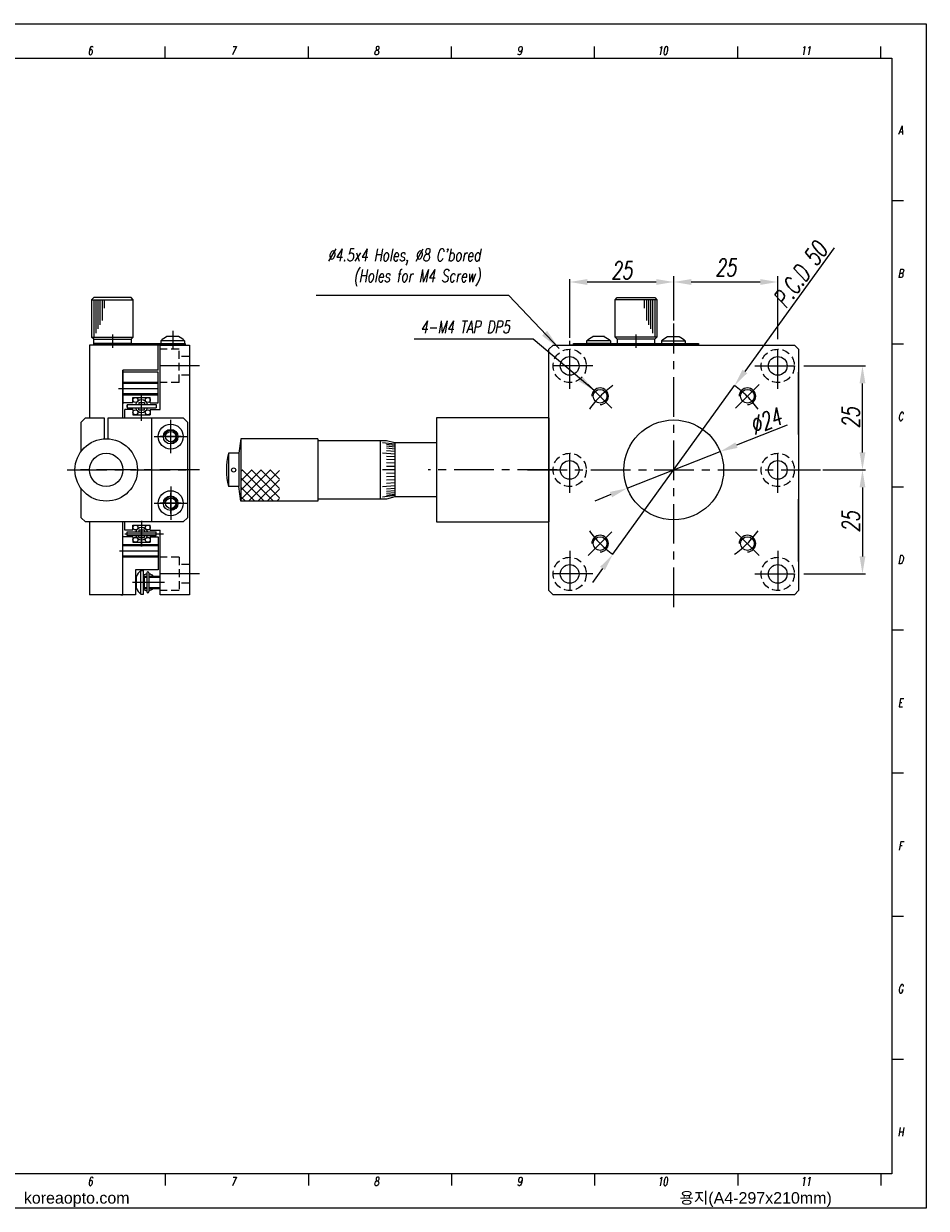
# Model space of a CAD drawing. Extents: x 0 to 1192, y 0 to 285.
# Tile 6 of 6: x 975 to 1192, y 0 to 285. Entities that reach past the tile are written whole.
import ezdxf
from ezdxf.enums import TextEntityAlignment as Align

# ---------------------------------------------------------------- set-up
doc = ezdxf.new("R2010")
doc.units = 0
doc.header["$LTSCALE"] = 0.3
doc.header["$MEASUREMENT"] = 0
doc.linetypes.add('CENTER', pattern=[50.8, 31.75, -6.35, 6.35, -6.35])
doc.linetypes.add('HIDDEN', pattern=[9.525, 6.35, -3.175])
doc.layers.get('0').update_dxf_attribs({"linetype": 'CONTINUOUS'})
doc.layers.get('DEFPOINTS').update_dxf_attribs({"linetype": 'CONTINUOUS'})
for name, color, linetype in [('1', 1, 'CENTER'), ('2', 2, 'HIDDEN'), ('3', 3, 'CONTINUOUS'), ('FORM', 7, 'CONTINUOUS'), ('PAPER', 2, 'CONTINUOUS'), ('W', 4, 'CONTINUOUS')]:
    doc.layers.add(name, color=color, linetype=linetype)
doc.styles.add('S', font='romans.shx', dxfattribs={"width": 0.7, "oblique": 10, "bigfont": 'bigfont.shx'})
doc.styles.add('SEACAD_arial_ttf', font='arial.ttf')
doc.styles.add('SEACAD_arial_ttfI', font='arial.ttf')
doc.styles.get("Standard").update_dxf_attribs({"font": 'romans.shx', "width": 0.7, "oblique": 10, "bigfont": 'whgtxt.shx'})
doc.dimstyles.new('A1', dxfattribs={"dimscale": 0, "dimtxt": 1.2, "dimasz": 1.2, "dimexe": 0.4, "dimexo": 0.4, "dimgap": 0.4, "dimtad": 1, "dimdec": 4, "dimdsep": 46, "dimlunit": 6, "dimtxsty": 'Standard', "dimcen": 2.5, "dimclrd": 4, "dimclre": 4, "dimclrt": 3, "dimadec": 0, "dimazin": 0, "dimtfac": 1, "dimtdec": 4, "dimtmove": 0, "dimatfit": 3, "dimfxl": 0, "dimtolj": 1, "dimtzin": 0, "dimarcsym": 0})
doc.dimstyles.get("Standard").update_dxf_attribs({"dimtxt": 0.18, "dimasz": 0.18, "dimexe": 0.18, "dimexo": 0.0625, "dimgap": 0.09, "dimtad": 0, "dimtih": 1, "dimtoh": 1, "dimdec": 4, "dimzin": 0, "dimdsep": 46, "dimtxsty": 'Standard', "dimcen": 0.09, "dimadec": 0, "dimazin": 0, "dimtfac": 1, "dimtdec": 4, "dimtofl": 0, "dimtmove": 0, "dimatfit": 3, "dimfxl": 0, "dimtolj": 1, "dimtzin": 0, "dimarcsym": 0})

# ---------------------------------------------------------------- blocks, each defined once
blk = doc.blocks.new('erdftrgf45r')
at = {"layer": 'W'}
for p, q in [((34921.74, 9666.28), (35198.74, 9666.28)), ((34921.74, 9471.28), (34921.74, 9666.28)), ((35198.74, 9666.28), (35198.74, 9471.28)), ((35198.74, 9471.28), (34921.74, 9471.28))]:
    blk.add_line(p, q, dxfattribs=at)
blk = doc.blocks.new('234m234msfmem')
blk.add_lwpolyline([(22086.69, -57.1), (22387.79, -57.1), (22387.79, -272.77), (22086.69, -272.77)], close=True)
at = {"layer": 'FORM', "color": 7, "linetype": 'Continuous'}
blk.add_line((22381.54, -254.02), (22381.54, -266.52), dxfattribs=at)
at = {"layer": 'PAPER'}
for p, q in [((22249.25, -63.35), (22249.25, -61.27)), ((22275.3, -63.35), (22275.3, -61.27)), ((22301.35, -63.35), (22301.35, -61.27)), ((22301.35, -63.35), (22301.35, -61.27)), ((22327.41, -63.35), (22327.41, -61.27)), ((22353.46, -63.35), (22353.46, -61.27)), ((22379.51, -63.35), (22379.51, -61.27)), ((22383.62, -89.37), (22381.54, -89.37)), ((22383.62, -115.42), (22381.54, -115.42)), ((22383.62, -141.47), (22381.54, -141.47)), ((22383.62, -167.52), (22381.54, -167.52)), ((22383.62, -193.57), (22381.54, -193.57)), ((22383.62, -219.62), (22381.54, -219.62)), ((22383.62, -245.68), (22381.54, -245.68)), ((22249.25, -266.52), (22249.25, -268.6)), ((22275.3, -266.52), (22275.3, -268.6)), ((22301.35, -266.52), (22301.35, -268.6)), ((22301.35, -266.52), (22301.35, -268.6)), ((22327.41, -266.52), (22327.41, -268.6)), ((22353.46, -266.52), (22353.46, -268.6)), ((22379.51, -266.52), (22379.51, -268.6))]:
    blk.add_line(p, q, dxfattribs=at)
at = {"xscale": 1.04187073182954, "yscale": 1.04187073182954, "zscale": 1.04187073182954}
blk.add_blockref('erdftrgf45r', (-14291, -10134.37), dxfattribs=at)
at = {"layer": 'FORM', "color": 7, "linetype": 'Continuous'}
for s, style, p in [('용지(A4-297x210mm)', 'SEACAD_arial_ttf', (22342.88, -269.83)), ('koreaopto.com', 'SEACAD_arial_ttfI', (22223.51, -269.83))]:
    blk.add_text(s, height=2.0835, dxfattribs=dict(at, style=style)).set_placement(p, align=Align.TOP_LEFT)
at = {"layer": 'PAPER', "style": 'S', "oblique": 10, "width": 0.7}
for s, height, p in [('6', 1.56, (22235.59, -62.01)), ('7', 1.56, (22261.64, -62.01)), ('8', 1.56, (22287.69, -62.01)), ('9', 1.56, (22313.74, -62.01)), ('10', 1.563, (22339.79, -62.01)), ('11', 1.563, (22365.84, -62.01)), ('A', 1.56, (22383.1, -76.5)), ('B', 1.56, (22383.1, -102.55)), ('C', 1.56, (22383.1, -128.6)), ('D', 1.56, (22383.1, -154.66)), ('E', 1.56, (22383.1, -180.71)), ('F', 1.56, (22383.1, -206.76)), ('G', 1.56, (22383.1, -232.81)), ('H', 1.56, (22383.1, -258.86)), ('6', 1.56, (22235.59, -267.87)), ('7', 1.56, (22261.64, -267.87)), ('8', 1.56, (22287.69, -267.87)), ('9', 1.56, (22313.74, -267.87)), ('10', 1.563, (22339.79, -267.87)), ('11', 1.563, (22365.84, -267.87))]:
    blk.add_text(s, height=height, dxfattribs=at).set_placement(p, align=Align.MIDDLE)
blk = doc.blocks.new('*D118')
at = {"color": 4, "lineweight": -2}
for p, q in [((1131.67, 214.1), (1131.67, 224.05)), ((1135.87, 222.65), (1152.47, 222.65)), ((1156.67, 208.89), (1156.67, 224.05))]:
    blk.add_line(p, q, dxfattribs=at)
at = {"color": 4}
for points in [[(1135.87, 223.35), (1135.87, 221.95), (1131.67, 222.65)], [(1152.47, 223.35), (1152.47, 221.95), (1156.67, 222.65)]]:
    blk.add_solid(points, dxfattribs=at)
at = {"layer": 'DEFPOINTS', "color": 0}
for p in [(1156.67, 222.65), (1131.67, 212.7), (1156.67, 207.49)]:
    blk.add_point(p, dxfattribs=at)
at = {"color": 3, "insert": (1144.17, 226.15), "char_height": 4.2, "attachment_point": 5}
blk.add_mtext('\\A1;25', dxfattribs=at)
blk = doc.blocks.new('*D119')
at = {"color": 4, "lineweight": -2}
for p, q in [((1106.67, 209.22), (1106.67, 223.35)), ((1110.87, 222.65), (1127.47, 222.65)), ((1131.67, 213.4), (1131.67, 223.35))]:
    blk.add_line(p, q, dxfattribs=at)
at = {"color": 4}
for points in [[(1110.87, 223.35), (1110.87, 221.95), (1106.67, 222.65)], [(1127.47, 223.35), (1127.47, 221.95), (1131.67, 222.65)]]:
    blk.add_solid(points, dxfattribs=at)
at = {"layer": 'DEFPOINTS', "color": 0}
for p in [(1131.67, 222.65), (1131.67, 212.7), (1106.67, 208.52)]:
    blk.add_point(p, dxfattribs=at)
at = {"color": 3, "insert": (1119.17, 225.45), "char_height": 4.2, "attachment_point": 5}
blk.add_mtext('\\A1;25', dxfattribs=at)
blk = doc.blocks.new('*D120')
at = {"color": 4, "lineweight": -2}
for p, q in [((1170.2, 230.86), (1148.76, 201.16)), ((1117.03, 157.22), (1146.3, 197.76)), ((1114.57, 153.81), (1112.11, 150.41))]:
    blk.add_line(p, q, dxfattribs=at)
at = {"color": 4}
for points in [[(1148.19, 201.57), (1149.33, 200.75), (1146.3, 197.76)], [(1114.01, 154.22), (1115.14, 153.4), (1117.03, 157.22)]]:
    blk.add_solid(points, dxfattribs=at)
at = {"layer": 'DEFPOINTS', "color": 0}
for p in [(1146.3, 197.76), (1117.03, 157.22)]:
    blk.add_point(p, dxfattribs=at)
at = {"color": 3, "insert": (1162.07, 224.39), "char_height": 4.2, "attachment_point": 5, "rotation": 54.171}
blk.add_mtext('\\A1;P.C.D 50', dxfattribs=at)
blk = doc.blocks.new('*D101')
at = {"color": 4, "lineweight": -2}
for p, q in [((1168.22, 177.49), (1177.72, 177.49)), ((1177.02, 173.29), (1177.02, 156.69)), ((1162.9, 152.49), (1177.72, 152.49))]:
    blk.add_line(p, q, dxfattribs=at)
at = {"color": 4}
for points in [[(1176.32, 173.29), (1177.72, 173.29), (1177.02, 177.49)], [(1176.32, 156.69), (1177.72, 156.69), (1177.02, 152.49)]]:
    blk.add_solid(points, dxfattribs=at)
at = {"layer": 'DEFPOINTS', "color": 0}
for p in [(1167.52, 177.49), (1162.2, 152.49), (1177.02, 152.49)]:
    blk.add_point(p, dxfattribs=at)
at = {"color": 3, "insert": (1174.22, 164.99), "char_height": 4.2, "attachment_point": 5, "rotation": 90}
blk.add_mtext('\\A1;25', dxfattribs=at)
blk = doc.blocks.new('*D102')
at = {"color": 4, "lineweight": -2}
for p, q in [((1162.9, 202.49), (1177.72, 202.49)), ((1177.02, 181.69), (1177.02, 198.29)), ((1167.52, 177.49), (1177.72, 177.49))]:
    blk.add_line(p, q, dxfattribs=at)
at = {"color": 4}
for points in [[(1176.32, 198.29), (1177.72, 198.29), (1177.02, 202.49)], [(1176.32, 181.69), (1177.72, 181.69), (1177.02, 177.49)]]:
    blk.add_solid(points, dxfattribs=at)
at = {"layer": 'DEFPOINTS', "color": 0}
for p in [(1162.2, 202.49), (1177.02, 202.49), (1166.82, 177.49)]:
    blk.add_point(p, dxfattribs=at)
at = {"color": 3, "insert": (1174.22, 189.99), "char_height": 4.2, "attachment_point": 5, "rotation": 90}
blk.add_mtext('\\A1;25', dxfattribs=at)
blk = doc.blocks.new('*D103')
at = {"color": 4, "lineweight": -2}
for p, q in [((1158.95, 188.24), (1146.74, 183.43)), ((1120.5, 173.09), (1142.83, 181.89)), ((1116.59, 171.55), (1112.69, 170.01))]:
    blk.add_line(p, q, dxfattribs=at)
at = {"color": 4}
for points in [[(1146.48, 184.08), (1146.99, 182.78), (1142.83, 181.89)], [(1116.34, 172.2), (1116.85, 170.9), (1120.5, 173.09)]]:
    blk.add_solid(points, dxfattribs=at)
at = {"layer": 'DEFPOINTS', "color": 0}
for p in [(1142.83, 181.89), (1120.5, 173.09)]:
    blk.add_point(p, dxfattribs=at)
at = {"color": 3, "insert": (1153.77, 189.21), "char_height": 4.2, "attachment_point": 5, "rotation": 21.5146}
blk.add_mtext('\\A1;∅24', dxfattribs=at)
blk = doc.blocks.new('A$C71E23728')
at = {"color": 1, "linetype": 'CENTER'}
blk.add_line((3.16, 4.5), (0, 4.5), dxfattribs=at)
at = {"layer": '1', "color": 7, "linetype": 'Continuous'}
for p, q in [((2.04, 9), (1.04, 9)), ((1.04, 9), (1.04, 0)), ((2.04, 0), (2.04, 9)), ((1.04, 0), (2.04, 0))]:
    blk.add_line(p, q, dxfattribs=at)
blk = doc.blocks.new('A$C72C04899')
for p, q in [((1, 12.4), (0.5, 11.9)), ((0.5, 11.9), (0.5, 2.9)), ((10, 12.4), (1, 12.4)), ((10.5, 11.9), (10, 12.4)), ((10.5, 2.9), (10.5, 11.9)), ((1, 2.4), (0.5, 2.9)), ((10, 2.4), (10.5, 2.9)), ((21.4, 3.05), (18.6, 3.05)), ((16.5, 1), (0, 1)), ((8, 1), (0.5, 1)), ((1, 2.4), (10, 2.4)), ((1, 1.4), (23, 1.4)), ((1, 1), (1, 1.4)), ((23, 1), (1, 1)), ((16.5, 1), (8, 1)), ((17.15, 2.01), (17.15, 1.4)), ((22.85, 2.01), (17.15, 2.01)), ((22.85, 2.01), (22.85, 1.4)), ((23, 1.4), (23, 1))]:
    blk.add_line(p, q)
for centre, start, end in [((21.07, -1.93), 116.3014, 134.8207), ((18.93, -1.93), 45.1793, 63.6986)]:
    blk.add_arc(centre, 5.56, start, end)
at = {"layer": '1'}
blk.add_line((20, 3.85), (20, 0), dxfattribs=at)
at = {"layer": '3'}
for p, q in [((0.5, 11.9), (10.5, 11.9)), ((1, 11.9), (1, 2.9)), ((1.5, 11.9), (1.5, 3.9)), ((2, 11.9), (2, 4.9)), ((2.5, 11.9), (2.5, 5.9)), ((3, 11.9), (3, 6.9)), ((3.5, 11.9), (3.5, 9.9)), ((0.5, 2.9), (10.5, 2.9))]:
    blk.add_line(p, q, dxfattribs=at)
at = {"xscale": -1, "rotation": 270}
blk.add_blockref('A$C71E23728', (1, 0.36), dxfattribs=at)
blk = doc.blocks.new('A$C1AB17E2D')
for p, q in [((10.5, 12.04), (10, 11.54)), ((10, 11.54), (10, 2.54)), ((19.5, 12.04), (10.5, 12.04)), ((20, 11.54), (19.5, 12.04)), ((20, 2.54), (20, 11.54)), ((30, 1.04), (0, 1.04)), ((0, 1.04), (0, 0.64)), ((0, 0.64), (30, 0.64)), ((8.85, 1.65), (3.15, 1.65)), ((3.15, 1.65), (3.15, 1.04)), ((8.75, 1.04), (3.25, 1.04)), ((7.4, 2.69), (4.6, 2.69)), ((8.85, 1.65), (8.85, 1.04)), ((10.5, 2.04), (10, 2.54)), ((10.5, 2.04), (19.5, 2.04)), ((19.5, 2.04), (20, 2.54)), ((21.15, 1.65), (21.15, 1.04)), ((21.15, 1.65), (26.85, 1.65)), ((21.25, 1.04), (26.75, 1.04)), ((22.6, 2.69), (25.4, 2.69)), ((26.85, 1.65), (26.85, 1.04)), ((30, 0.64), (30, 1.04))]:
    blk.add_line(p, q)
for centre, start, end in [((7.07, -2.29), 116.3014, 134.8207), ((4.93, -2.29), 45.1793, 63.6986), ((25.07, -2.29), 116.3014, 134.8207), ((22.93, -2.29), 45.1793, 63.6986)]:
    blk.add_arc(centre, 5.56, start, end)
at = {"layer": '3'}
for p, q in [((10, 11.54), (20, 11.54)), ((10.5, 11.54), (10.5, 2.54)), ((11, 11.54), (11, 3.54)), ((11.5, 11.54), (11.5, 4.54)), ((12, 11.54), (12, 5.54)), ((12.5, 11.54), (12.5, 6.54)), ((13, 11.54), (13, 9.54)), ((10, 2.54), (20, 2.54))]:
    blk.add_line(p, q, dxfattribs=at)
at = {"xscale": -1, "rotation": 270}
blk.add_blockref('A$C71E23728', (10.5, 0), dxfattribs=at)

msp = doc.modelspace()

# ---------------------------------------------------------------- hatches: boundary and pattern name
h = msp.add_hatch()
h.set_pattern_fill('ANSI37', color=256, scale=0.5, style=0)
h.set_pattern_definition([(135, (1213.2267, 23.6641), (1.122532, 1.122532), []), (45, (1213.2267, 23.6641), (1.122532, -1.122532), [])])
h.paths.add_polyline_path([(1027.66567, 177.48771), (1036.91567, 177.48771), (1036.91567, 169.98771), (1027.66567, 169.98771)])

# ---------------------------------------------------------------- linework, layer by layer
for p, q in [((1106.66572, 207.48771), (1106.66572, 208.48771)), ((991.29894, 207.48771), (991.29894, 189.98771)), ((1007.79894, 207.48771), (991.29894, 207.48771)), ((1014.29894, 207.48771), (992.29894, 207.48771)), ((1007.79894, 207.48771), (999.29894, 207.48771)), ((1007.79894, 201.48771), (1007.79894, 207.48771)), ((1008.29894, 191.98771), (1008.29894, 207.48771)), ((1008.29894, 207.48771), (1015.29894, 207.48771)), ((1015.29894, 207.48771), (1015.29894, 177.48771)), ((1101.66572, 206.48771), (1102.66572, 207.48771)), ((1101.66572, 148.48771), (1101.66572, 206.48771)), ((1102.66572, 207.48771), (1160.66572, 207.48771)), ((1136.66572, 207.48771), (1106.66572, 207.48771)), ((1160.66572, 207.48771), (1161.66572, 206.48771)), ((1161.66572, 206.48771), (1161.66572, 148.48771)), ((999.29894, 189.98771), (999.29894, 201.48771)), ((1007.79894, 201.48771), (999.29894, 201.48771)), ((999.29894, 201.48771), (999.29894, 195.48771)), ((999.29894, 201.48771), (999.29894, 195.86076)), ((1007.79894, 200.98771), (999.29894, 200.98771)), ((1161.66572, 185.98771), (1161.66572, 200.98771)), ((1007.79894, 198.23771), (999.29894, 198.23771)), ((1007.79894, 195.73771), (999.29894, 195.73771)), ((1001.72311, 193.58771), (999.29894, 193.58771)), ((1001.72311, 194.88771), (1005.87476, 194.88771)), ((1001.72311, 193.61076), (1001.72311, 194.88771)), ((1003.11894, 193.72576), (1003.11894, 193.23076)), ((1003.11894, 193.72576), (1004.47894, 193.72576)), ((1004.47894, 193.72576), (1004.47894, 193.23076)), ((1005.87476, 193.58771), (1005.87476, 194.88771)), ((1005.87476, 193.58771), (1007.79894, 193.58771)), ((999.79894, 189.98771), (999.79894, 191.98771)), ((1001.72311, 191.98771), (999.79894, 191.98771)), ((1000.29894, 193.23076), (1007.29894, 193.23076)), ((1000.29894, 193.23076), (1000.29894, 192.39076)), ((1000.29894, 192.39076), (1007.29894, 192.39076)), ((1001.72311, 191.98771), (1001.72311, 190.73382)), ((1003.11894, 191.89052), (1003.11894, 192.38552)), ((1003.11894, 191.89052), (1004.47894, 191.89052)), ((1004.47894, 191.89052), (1004.47894, 192.38552)), ((1005.87476, 191.98771), (1005.87476, 190.73382)), ((1005.87476, 191.98771), (1008.29894, 191.98771)), ((1007.29894, 193.23076), (1007.29894, 192.39076)), ((989.29894, 188.98771), (990.29894, 189.98771)), ((989.29894, 181.98771), (989.29894, 188.98771)), ((990.29894, 189.98771), (994.79894, 189.98771)), ((994.79894, 189.98771), (994.79894, 184.97102)), ((995.79894, 184.97102), (995.79894, 189.98771)), ((995.79894, 189.98771), (1013.79894, 189.98771)), ((1001.72311, 190.73382), (1005.87476, 190.73382)), ((1006.29894, 164.98771), (1006.29894, 189.98771)), ((1014.79894, 188.98771), (1013.79894, 189.98771)), ((1014.79894, 188.98771), (1014.79894, 165.98771)), ((1101.66572, 189.98771), (1074.66567, 189.98771)), ((1074.66567, 189.98771), (1074.66567, 164.98771)), ((1101.66572, 189.98771), (1101.66572, 164.98771)), ((1027.66567, 184.98771), (1027.16567, 181.48771)), ((1027.66567, 184.98771), (1027.66567, 169.98771)), ((1046.16567, 184.98771), (1027.66567, 184.98771)), ((1046.16567, 184.98771), (1046.16567, 169.98771)), ((1062.66567, 184.48771), (1046.16567, 184.48771)), ((1061.16567, 184.48771), (1061.16567, 170.48771)), ((1064.66567, 183.66957), (1061.66567, 184.02622)), ((1064.66567, 183.98771), (1062.66567, 184.48771)), ((1064.66567, 183.36908), (1062.66567, 183.59529)), ((1064.66567, 182.97584), (1062.66567, 183.18692)), ((1064.66567, 182.49604), (1062.66567, 182.68867)), ((1064.66567, 183.98771), (1064.66567, 170.98771)), ((1064.66567, 183.98771), (1064.66567, 171.02622)), ((1074.66567, 183.98771), (1064.66567, 183.98771)), ((1024.66567, 181.48771), (1024.66567, 173.48771)), ((1027.16567, 181.48771), (1024.66567, 181.48771)), ((1027.16567, 181.48771), (1027.16567, 173.48771)), ((1064.66567, 181.30831), (1061.66567, 181.52873)), ((1064.66567, 181.93726), (1062.66567, 182.1084)), ((1064.66567, 180.61911), (1062.66567, 180.73954)), ((1064.66567, 179.88052), (1062.66567, 179.97255)), ((1015.29894, 177.48771), (1015.29894, 147.48771)), ((1064.66567, 177.48771), (1061.66567, 177.48771)), ((1064.66567, 179.10419), (1062.66567, 179.16636)), ((1064.66567, 178.30237), (1062.66567, 178.33371)), ((1064.66567, 176.67304), (1062.66567, 176.64171)), ((1064.66567, 173.6671), (1061.66567, 173.44668)), ((1064.66567, 175.87122), (1062.66567, 175.80905)), ((1064.66567, 175.0949), (1062.66567, 175.00287)), ((1064.66567, 174.35631), (1062.66567, 174.23587)), ((989.29894, 165.98771), (989.29894, 172.98771)), ((1027.16567, 173.48771), (1024.66567, 173.48771)), ((1027.66567, 169.98771), (1027.16567, 173.48771)), ((1064.66567, 171.30584), (1061.66567, 170.94919)), ((1064.66567, 173.03815), (1062.66567, 172.86701)), ((1064.66567, 172.47937), (1062.66567, 172.28674)), ((1064.66567, 171.99958), (1062.66567, 171.78849)), ((1064.66567, 171.60633), (1062.66567, 171.38012)), ((1064.66567, 170.98771), (1062.66567, 170.48771)), ((1074.66567, 170.98771), (1064.66567, 170.98771)), ((1046.16567, 169.98771), (1027.66567, 169.98771)), ((1062.66567, 170.48771), (1046.16567, 170.48771)), ((1161.66572, 155.48771), (1161.66572, 170.48771)), ((990.29894, 164.98771), (989.29894, 165.98771)), ((1014.79894, 165.98771), (1013.79894, 164.98771)), ((1013.79894, 164.98771), (990.29894, 164.98771)), ((991.29894, 164.98771), (991.29894, 147.48771)), ((999.29894, 147.48771), (999.29894, 164.98771)), ((999.79894, 162.98771), (999.79894, 164.98771)), ((1001.72311, 162.98771), (999.79894, 162.98771)), ((1000.29894, 162.58465), (1007.29894, 162.58465)), ((1001.72311, 164.24159), (1005.87476, 164.24159)), ((1001.72311, 162.98771), (1001.72311, 164.24159)), ((1003.11894, 163.08489), (1004.47894, 163.08489)), ((1003.11894, 163.08489), (1003.11894, 162.58989)), ((1004.47894, 163.08489), (1004.47894, 162.58989)), ((1005.87476, 162.98771), (1005.87476, 164.24159)), ((1005.87476, 162.98771), (1008.29894, 162.98771)), ((1007.29894, 161.74465), (1007.29894, 162.58465)), ((1008.29894, 147.48771), (1008.29894, 162.98771)), ((1074.66567, 164.98771), (1101.66572, 164.98771)), ((1001.72311, 161.38771), (999.29894, 161.38771)), ((999.29894, 147.48771), (999.29894, 159.48771)), ((1000.29894, 161.74465), (1007.29894, 161.74465)), ((1001.72311, 161.36465), (1001.72311, 160.08771)), ((1001.72311, 160.08771), (1005.87476, 160.08771)), ((1003.11894, 161.24965), (1003.11894, 161.74465)), ((1003.11894, 161.24965), (1004.47894, 161.24965)), ((1004.47894, 161.24965), (1004.47894, 161.74465)), ((1005.87476, 161.38771), (1005.87476, 160.08771)), ((1005.87476, 161.38771), (1007.79894, 161.38771)), ((1007.79894, 159.23771), (999.29894, 159.23771)), ((1007.79894, 156.73771), (999.29894, 156.73771)), ((1002.59894, 149.10393), (1002.59894, 151.87148)), ((1003.63894, 153.33771), (1004.24894, 153.33771)), ((1003.63894, 147.63771), (1003.63894, 153.33771)), ((1004.24894, 147.63771), (1004.24894, 153.33771)), ((1004.59894, 151.98771), (1005.04894, 151.98771)), ((1005.04894, 152.73771), (1005.04894, 148.23771)), ((1005.54894, 152.73771), (1005.54894, 148.23771)), ((1005.54894, 151.98771), (1008.29894, 151.98771)), ((1004.59894, 148.98771), (1005.04894, 148.98771)), ((1005.54894, 148.98771), (1008.29894, 148.98771)), ((1102.66572, 147.48771), (1101.66572, 148.48771)), ((1161.66572, 148.48771), (1160.66572, 147.48771)), ((998.79894, 147.48771), (999.29894, 147.48771)), ((1003.63894, 147.63771), (1004.24894, 147.63771)), ((1015.29894, 147.48771), (1008.29894, 147.48771)), ((1014.79894, 147.48771), (1008.29894, 147.48771)), ((1160.66572, 147.48771), (1102.66572, 147.48771)), ((1153.66572, 147.48771), (1138.66572, 147.48771))]:
    msp.add_line(p, q)
for centre, radius in [((1106.66572, 202.48771), 2.25), ((1156.66572, 202.48771), 2.25), ((1113.96572, 195.18771), 1.65), ((1149.36572, 195.18771), 1.65), ((1002.31811, 194.29271), 0.595), ((1005.27976, 194.29271), 0.595), ((1002.31811, 191.32882), 0.595), ((1005.27976, 191.32882), 0.595), ((1010.79894, 185.48771), 3), ((1131.66572, 177.48771), 12), ((1010.79894, 185.48771), 1.75), ((1010.79894, 185.48771), 1.25), ((995.29894, 177.48771), 7.5), ((995.29894, 177.48771), 4), ((1106.66572, 177.48771), 2.25), ((1156.66572, 177.48771), 2.25), ((1025.91567, 177.48771), 0.5), ((1010.79894, 169.48771), 3), ((1010.79894, 169.48771), 1.75), ((1010.79894, 169.48771), 1.25), ((1002.31811, 163.64659), 0.595), ((1005.27976, 163.64659), 0.595), ((1002.31811, 160.68271), 0.595), ((1005.27976, 160.68271), 0.595), ((1113.96572, 159.78771), 1.65), ((1149.36572, 159.78771), 1.65), ((1106.66572, 152.48771), 2.25), ((1156.66572, 152.48771), 2.25)]:
    msp.add_circle(centre, radius)
for centre, radius, start, end in [((1003.79894, 192.81076), 1.5, 16.2602047, 163.7397953), ((1003.79894, 192.81076), 1.5, 196.2602047, 343.7397953), ((1040.41567, 177.48771), 16.25, 165.7499673, 194.2500327), ((1003.79894, 162.16465), 1.5, 16.2602047, 163.7397953), ((1003.79894, 162.16465), 1.5, 196.2602047, 343.7397953), ((1005.4107, 150.97903), 2.95, 126.9127931, 162.3906171), ((1004.59894, 152.33771), 0.35, 180, 270), ((1005.29894, 150.48771), 2, 97.1807558, 120.8009628), ((1005.29894, 152.73771), 0.25, 0, 180), ((1005.29894, 150.48771), 2, 48.5903779, 82.8192442), ((1005.4107, 149.99638), 2.95, 197.6093829, 233.0872069), ((1004.59894, 148.63771), 0.35, 90, 180), ((1005.29894, 150.48771), 2, 239.1990372, 262.8192442), ((1005.29894, 148.23771), 0.25, 180, 0), ((1005.29894, 150.48771), 2, 277.1807558, 311.4096221)]:
    msp.add_arc(centre, radius, start, end)
at = {"layer": '1'}
for p, q in [((1011.29894, 210.93771), (1011.29894, 206.48771)), ((1131.66572, 144.53025), (1131.66572, 212.69744)), ((1106.66572, 196.95425), (1106.66572, 208.52116)), ((1156.66572, 196.95425), (1156.66572, 208.02116)), ((1017.72621, 202.48771), (1007.45937, 202.48771)), ((1017.72621, 202.48771), (1007.45937, 202.48771)), ((1112.19917, 202.48771), (1101.13226, 202.48771)), ((1151.13226, 202.48771), (1162.19917, 202.48771)), ((1111.13729, 198.01613), (1116.79414, 192.35928)), ((1152.19414, 198.01613), (1146.53729, 192.35928)), ((1010.79894, 181.48771), (1010.79894, 189.48771)), ((1010.79894, 182.98771), (1010.79894, 187.98771)), ((1006.79894, 185.48771), (1014.79894, 185.48771)), ((1013.29894, 185.48771), (1008.29894, 185.48771)), ((1106.66572, 171.95425), (1106.66572, 183.02116)), ((1156.66572, 171.95425), (1156.66572, 183.02116)), ((985.92972, 177.48771), (1016.38458, 177.48771)), ((1017.72621, 177.48771), (988.37024, 177.48771)), ((1103.66572, 177.48771), (1072.66567, 177.48771)), ((1096.51165, 177.48771), (1166.95697, 177.48771)), ((1010.79894, 173.48771), (1010.79894, 165.48771)), ((1010.79894, 166.98771), (1010.79894, 171.98771)), ((1006.79894, 169.48771), (1014.79894, 169.48771)), ((1013.29894, 169.48771), (1008.29894, 169.48771)), ((1111.13729, 156.95928), (1116.79414, 162.61613)), ((1152.19414, 156.95928), (1146.53729, 162.61613)), ((1106.66572, 158.02116), (1106.66572, 146.95425)), ((1156.66572, 158.02116), (1156.66572, 146.95425)), ((1017.72621, 152.48771), (1007.45937, 152.48771)), ((1017.72621, 152.48771), (1007.45937, 152.48771)), ((1112.19917, 152.48771), (1101.13226, 152.48771)), ((1151.13226, 152.48771), (1162.19917, 152.48771)), ((1001.59894, 150.48771), (1009.29894, 150.48771))]:
    msp.add_line(p, q, dxfattribs=at)
at = {"layer": '1', "color": 7, "linetype": 'Continuous'}
for p, q in [((999.29894, 200.58771), (999.29894, 193.36076)), ((1007.79894, 193.58771), (1007.79894, 200.98771)), ((1000.29894, 192.56076), (1000.29894, 193.06076)), ((1007.29894, 193.06076), (1007.29894, 192.56076)), ((1000.29894, 161.74465), (1000.29894, 162.58465)), ((1007.29894, 161.91465), (1007.29894, 162.41465)), ((1007.79894, 161.38771), (1007.79894, 153.48771)), ((1007.79894, 153.48771), (1002.29894, 153.48771)), ((1002.29894, 153.48771), (1002.29894, 147.48771)), ((1002.29894, 147.48771), (991.29894, 147.48771))]:
    msp.add_line(p, q, dxfattribs=at)
at = {"layer": '1', "linetype": 'CENTER'}
for p, q in [((1007.79894, 196.98771), (998.03483, 196.98771)), ((1003.79894, 189.32271), (1003.79894, 195.92576)), ((1003.79894, 165.27965), (1003.79894, 159.04965)), ((1003.79894, 159.07927), (1003.79894, 163.11465)), ((999.78501, 162.16465), (1009.08432, 162.16465)), ((1007.79894, 157.98771), (998.52376, 157.98771))]:
    msp.add_line(p, q, dxfattribs=at)
at = {"layer": '1'}
for start, end in [(125.828958, 144.171042), (35.828958, 54.171042), (215.828958, 234.171042), (305.828958, 324.171042)]:
    msp.add_arc((1131.66572, 177.48771), 25, start, end, dxfattribs=at)
at = {"layer": '2'}
for p, q in [((1012.79894, 206.48771), (1008.29894, 206.48771)), ((1012.79894, 206.48771), (1008.29894, 206.48771)), ((1012.79894, 198.48771), (1012.79894, 206.48771)), ((1012.79894, 198.48771), (1012.79894, 206.48771)), ((1015.29894, 204.73771), (1012.79894, 204.73771)), ((1015.29894, 204.73771), (1012.79894, 204.73771)), ((1015.29894, 200.23771), (1012.79894, 200.23771)), ((1015.29894, 200.23771), (1012.79894, 200.23771)), ((1012.79894, 198.48771), (1008.29894, 198.48771)), ((1012.79894, 198.48771), (1008.29894, 198.48771)), ((1012.79894, 156.48771), (1008.29894, 156.48771)), ((1012.79894, 156.48771), (1008.29894, 156.48771)), ((1012.79894, 156.48771), (1012.79894, 148.48771)), ((1012.79894, 156.48771), (1012.79894, 148.48771)), ((1015.29894, 154.73771), (1012.79894, 154.73771)), ((1015.29894, 154.73771), (1012.79894, 154.73771)), ((1012.79894, 148.48771), (1008.29894, 148.48771)), ((1012.79894, 148.48771), (1008.29894, 148.48771)), ((1015.29894, 150.23771), (1012.79894, 150.23771)), ((1015.29894, 150.23771), (1012.79894, 150.23771))]:
    msp.add_line(p, q, dxfattribs=at)
for centre in [(1106.66572, 202.48771), (1156.66572, 202.48771), (1106.66572, 177.48771), (1156.66572, 177.48771), (1106.66572, 152.48771), (1156.66572, 152.48771)]:
    msp.add_circle(centre, 4, dxfattribs=at)
at = {"layer": '3'}
for p, q in [((1007.79894, 198.48771), (999.29894, 198.48771)), ((1007.79894, 195.48771), (999.29894, 195.48771)), ((1007.79894, 159.48771), (999.29894, 159.48771)), ((1007.79894, 156.48771), (999.29894, 156.48771)), ((1004.24894, 151.98771), (1004.49894, 151.73771)), ((1004.49894, 148.97312), (1004.49894, 152.0023)), ((1004.49894, 151.73771), (1005.04894, 151.73771)), ((1005.54894, 151.73771), (1008.29894, 151.73771)), ((1004.24894, 148.98771), (1004.49894, 149.23771)), ((1004.49894, 149.23771), (1005.04894, 149.23771)), ((1005.54894, 149.23771), (1008.29894, 149.23771))]:
    msp.add_line(p, q, dxfattribs=at)
for centre, radius in [((1113.96572, 195.18771), 2), ((1149.36572, 195.18771), 2), ((1010.79894, 185.48771), 1.5), ((1010.79894, 169.48771), 1.5), ((1113.96572, 159.78771), 2), ((1149.36572, 159.78771), 2)]:
    msp.add_arc(centre, radius, 270, 180, dxfattribs=at)
at = {"layer": 'DEFPOINTS', "color": 0, "linetype": 'ByBlock'}
msp.add_point((1101.66572, 189.98771), dxfattribs=at)

# ---------------------------------------------------------------- block references
at = {"xscale": 1.32, "yscale": 1.32, "zscale": 1.32}
msp.add_blockref('234m234msfmem', (-28359.52472, 360.09856), dxfattribs=at)
msp.add_blockref('A$C72C04899', (991.29893, 206.48771))
at = {"xscale": -1}
msp.add_blockref('A$C1AB17E2D', (1137.59713, 206.84492), dxfattribs=at)

# ---------------------------------------------------------------- texts
at = {"color": 3, "char_height": 3, "attachment_point": 6}
for s, insert in [("%%c4.5x4 Holes, %%C8 C'bored \\P(Holes for M4 Screw)", (1085.22555, 226.14608)), ('4-M4 TAP DP5', (1092.28018, 211.84735))]:
    msp.add_mtext(s, dxfattribs=dict(at, insert=insert))

# ---------------------------------------------------------------- dimensions: what is measured, and where the dimension line sits
dim = msp.add_diameter_dim_2p(p1=(1117.03153, 157.21851), p2=(1146.29991, 197.75691), text='P.C.D 50', dimstyle='Standard', override={"dimscale": 0.7, "dimtxt": 6, "dimasz": 6, "dimexe": 1, "dimexo": 1, "dimgap": 1, "dimtad": 1, "dimtih": 0, "dimtoh": 0, "dimzin": 8, "dimlunit": 6, "dimcen": 2.5, "dimclrd": 4, "dimclre": 4, "dimclrt": 3, "dimtofl": 1, "dimtmove": 1})
dim.commit()
dim.dimension.update_dxf_attribs({"geometry": '*D120', "text_midpoint": (1164.34501, 222.75043), "dimtype": 163})
dim = msp.add_linear_dim(base=(1131.66572, 222.64694), p1=(1106.66572, 208.52116), p2=(1131.66572, 212.69744), dimstyle='Standard', override={"dimscale": 0.7, "dimtxt": 6, "dimasz": 6, "dimexe": 1, "dimexo": 1, "dimgap": 1, "dimtad": 1, "dimtih": 0, "dimtoh": 0, "dimzin": 8, "dimlunit": 6, "dimcen": 2.5, "dimclrd": 4, "dimclre": 4, "dimclrt": 3, "dimtofl": 1})
dim.commit()
dim.dimension.update_dxf_attribs({"geometry": '*D119', "text_midpoint": (1119.16572, 225.44694)})
at = {"color": 3}
dim = msp.add_linear_dim(base=(1156.66572, 222.64694), p1=(1131.66572, 212.69744), p2=(1156.66572, 207.48771), dimstyle='Standard', override={"dimtxt": 4.2, "dimasz": 4.2, "dimexe": 1.4, "dimexo": 1.4, "dimgap": 1.4, "dimtad": 1, "dimtih": 0, "dimtoh": 0, "dimzin": 8, "dimlunit": 6, "dimcen": 2.5, "dimclrd": 4, "dimclre": 4, "dimclrt": 3, "dimtofl": 1}, dxfattribs=at)
dim.commit()
dim.dimension.update_dxf_attribs({"geometry": '*D118', "text_midpoint": (1144.16572, 226.14694)})
for base, p1, p2, picture, middle in [((1177.01731, 202.48771), (1166.81978, 177.48771), (1162.19917, 202.48771), '*D102', (1174.21731, 189.98771)), ((1177.01731, 152.48771), (1167.51978, 177.48771), (1162.19917, 152.48771), '*D101', (1174.21731, 164.98771))]:
    dim = msp.add_linear_dim(base=base, p1=p1, p2=p2, angle=90, dimstyle='Standard', override={"dimscale": 0.7, "dimtxt": 6, "dimasz": 6, "dimexe": 1, "dimexo": 1, "dimgap": 1, "dimtad": 1, "dimtih": 0, "dimtoh": 0, "dimzin": 8, "dimlunit": 6, "dimcen": 2.5, "dimclrd": 4, "dimclre": 4, "dimclrt": 3, "dimtofl": 1})
    dim.commit()
    dim.dimension.update_dxf_attribs({"geometry": picture, "text_midpoint": middle})
dim = msp.add_diameter_dim_2p(p1=(1120.50183, 173.08685), p2=(1142.82961, 181.88857), dimstyle='Standard', override={"dimscale": 0.7, "dimtxt": 6, "dimasz": 6, "dimexe": 1, "dimexo": 1, "dimgap": 1, "dimtad": 1, "dimtih": 0, "dimtoh": 0, "dimzin": 8, "dimlunit": 6, "dimcen": 2.5, "dimclrd": 4, "dimclre": 4, "dimclrt": 3, "dimtofl": 1})
dim.commit()
dim.dimension.update_dxf_attribs({"geometry": '*D103', "text_midpoint": (1153.7699, 189.21099)})

# ---------------------------------------------------------------- leaders
at = {"color": 4, "annotation_type": 0, "has_hookline": 1, "hookline_direction": 1}
for points, dimstyle, override, text_width in [([(1104.16205, 206.63305), (1092.02555, 219.37465), (1086.92555, 219.37465)], 'A1', {"dimscale": 1, "dimtxt": 5.1, "dimasz": 5.1, "dimexe": 1.7, "dimexo": 1.7, "dimgap": 1.7}, 39.49773), ([(1112.5515, 196.60192), (1097.88018, 208.94735), (1093.68018, 208.94735)], 'Standard', {"dimtxt": 4.2, "dimasz": 4.2, "dimexe": 1.4, "dimexo": 1.4, "dimgap": 1.4, "dimtad": 1, "dimtih": 0, "dimtoh": 0, "dimzin": 8, "dimcen": 2.5, "dimclrd": 4, "dimclre": 4, "dimclrt": 3, "dimtofl": 1}, 22.96515)]:
    msp.add_leader(points, dimstyle=dimstyle, override=override, dxfattribs=dict(at, text_width=text_width))

doc.saveas('drawing.dxf')
